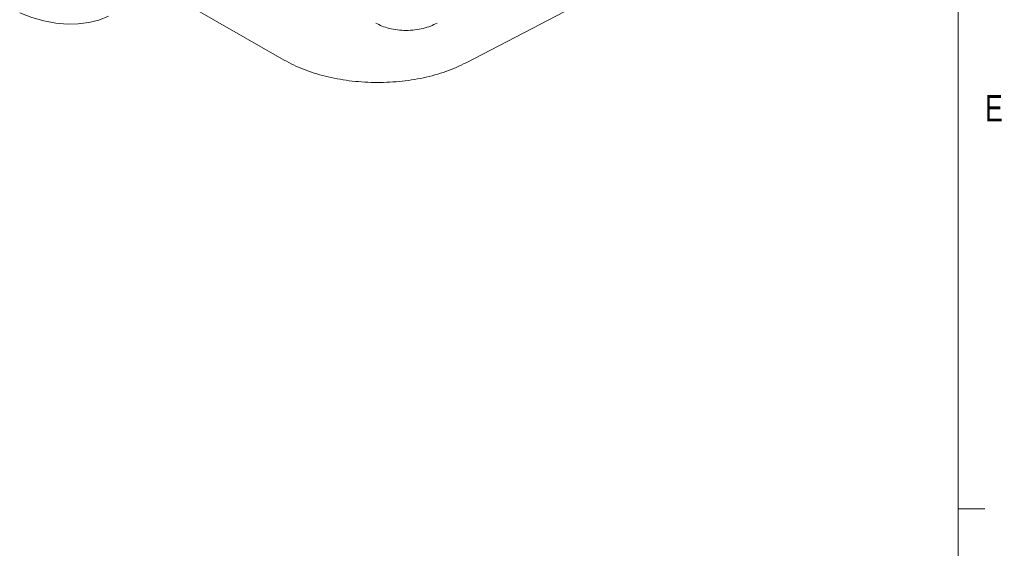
# Model space of a CAD drawing. Header units: inches. Extents: x 0.3 to 33.9, y 0.2 to 21.7.
# Tile 19 of 21: x 29.1 to 33.7, y 14.2 to 16.7. Entities that reach past the tile are written whole.
import ezdxf

# ---------------------------------------------------------------- set-up
doc = ezdxf.new("R2010")
doc.units = ezdxf.units.IN
doc.header["$MEASUREMENT"] = 0
doc.layers.add('SLD-0', color=7, linetype='Continuous', lineweight=15)
doc.styles.add('SLDTEXTSTYLE0', font='TXT', dxfattribs={"width": 0.75})

msp = doc.modelspace()

# ---------------------------------------------------------------- linework, layer by layer
at = {"color": 7, "linetype": 'Continuous', "lineweight": 15}
for p, q in [((30.33591, 16.53206), (29.82778, 16.8254)), ((31.66318, 16.76187), (31.19606, 16.51906))]:
    msp.add_line(p, q, dxfattribs=at)
at = {"color": 7, "linetype": 'Continuous', "lineweight": 15, "flags": 128}
msp.add_lwpolyline([(29.50536, 16.73954), (29.46049, 16.72169), (29.41288, 16.70945), (29.36282, 16.7029), (29.31057, 16.70208), (29.25645, 16.70699), (29.20076, 16.7176), (29.14382, 16.73386), (29.08595, 16.75567)], dxfattribs=at)
at = {"color": 7, "linetype": 'Continuous', "lineweight": 15}
msp.add_open_spline([(31.05871, 16.70683), (31.04903, 16.70203), (31.02914, 16.69218), (30.99359, 16.68142), (30.95425, 16.67431), (30.91266, 16.67189), (30.87128, 16.67434), (30.83257, 16.68149), (30.79797, 16.69227), (30.77895, 16.70214), (30.7697, 16.70694)], degree=3, knots=[0, 0, 0, 0, 0.117095, 0.2407258, 0.369129, 0.5000537, 0.6309696, 0.7593483, 0.882944, 1, 1, 1, 1], dxfattribs=at)
msp.add_open_spline([(31.19606, 16.51906), (31.16522, 16.50472), (31.10354, 16.47603), (30.9953, 16.44676), (30.88032, 16.42903), (30.76139, 16.42435), (30.64305, 16.43261), (30.52984, 16.4538), (30.4244, 16.4863), (30.36541, 16.51681), (30.33591, 16.53206)], degree=3, dxfattribs=at)
at = {"layer": 'SLD-0'}
for p, q in [((33.52288, 0.4106), (33.52288, 21.4106)), ((33.52288, 14.4106), (33.64788, 14.4106))]:
    msp.add_line(p, q, dxfattribs=at)

# ---------------------------------------------------------------- texts
at = {"color": 7, "linetype": 'Continuous', "lineweight": 0, "insert": (33.64947, 16.3669), "char_height": 0.125, "attachment_point": 1, "style": 'SLDTEXTSTYLE0'}
msp.add_mtext('E', dxfattribs=at)

doc.saveas('drawing.dxf')
